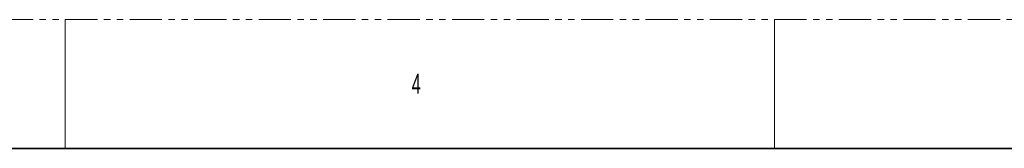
# Model space of a CAD drawing. Header units: millimetres. Extents: x 0 to 1118, y 0 to 864.
# Tile 59 of 96: x 550 to 744, y 838 to 864. Entities that reach past the tile are written whole.
import ezdxf

# ---------------------------------------------------------------- set-up
doc = ezdxf.new("R2010")
doc.units = ezdxf.units.MM
doc.linetypes.add('PHANTOM', pattern=[12.7, 6.35, -1.27, 1.27, -1.27, 1.27, -1.27])
doc.styles.add('SLDTEXTSTYLE1', font='TXT', dxfattribs={"width": 0.6})

msp = doc.modelspace()

# ---------------------------------------------------------------- linework, layer by layer
at = {"color": 7, "linetype": 'PHANTOM', "lineweight": 18}
msp.add_line((0, 863.6), (1117.6, 863.6), dxfattribs=at)
at = {"color": 7, "linetype": 'Continuous', "lineweight": 18}
for p, q in [((558.8, 863.6), (558.8, 838.2)), ((698.5, 863.6), (698.5, 838.2))]:
    msp.add_line(p, q, dxfattribs=at)
at = {"color": 7, "linetype": 'Continuous', "lineweight": 35}
msp.add_line((12.7, 838.2), (1104.9, 838.2), dxfattribs=at)

# ---------------------------------------------------------------- texts
at = {"color": 7, "linetype": 'Continuous', "lineweight": 0, "insert": (627.06, 852.93), "char_height": 3.97, "attachment_point": 1, "style": 'SLDTEXTSTYLE1'}
msp.add_mtext('4', dxfattribs=at)

doc.saveas('drawing.dxf')
